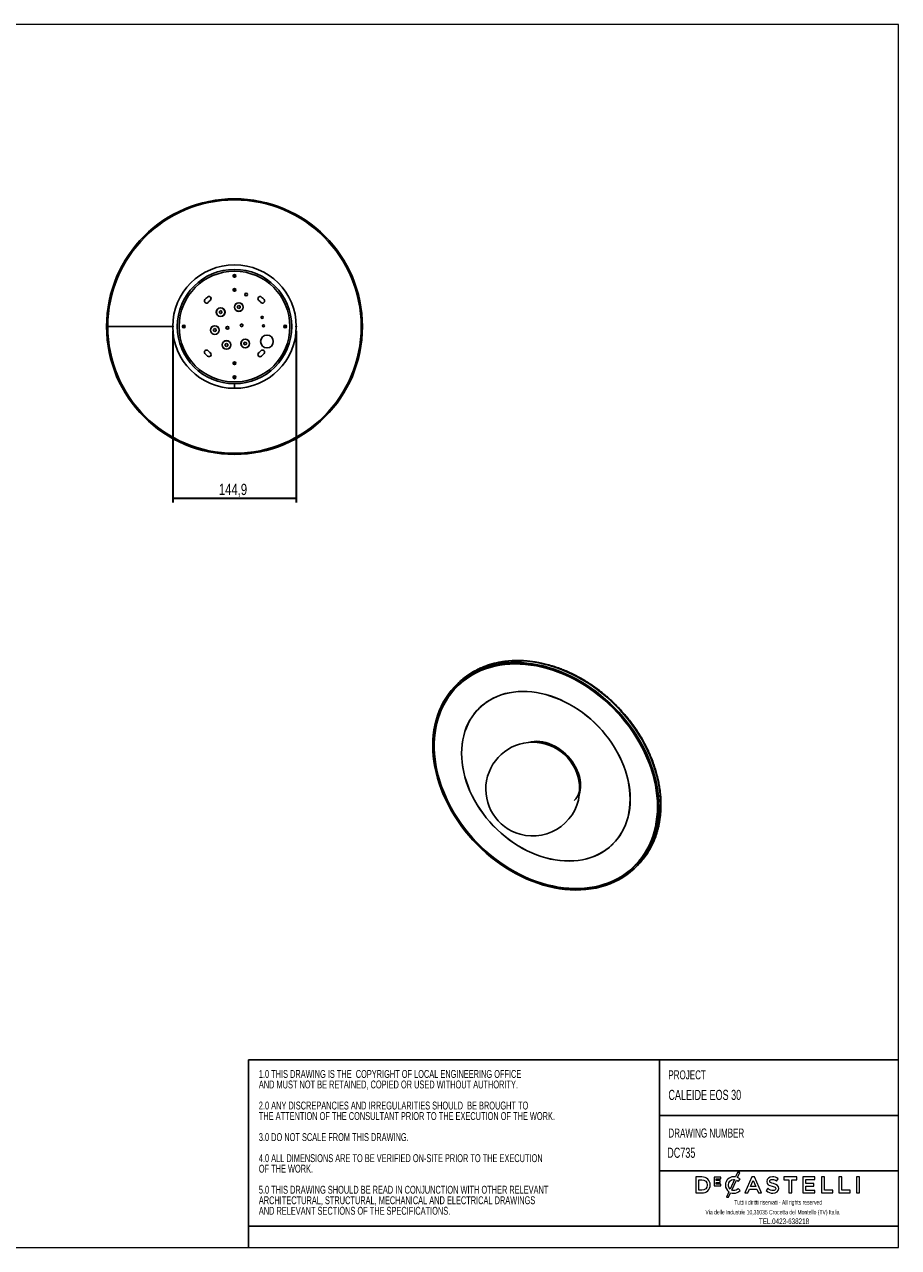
# Model space of a CAD drawing. Header units: millimetres. Extents: x 5 to 415, y 2 to 292.
# Tile 2 of 2: x 210 to 415, y 5 to 292. Entities that reach past the tile are written whole.
import ezdxf

# ---------------------------------------------------------------- set-up
doc = ezdxf.new("R2010")
doc.units = ezdxf.units.MM
doc.header["$PDSIZE"] = -1
doc.layers.add('CONTORNI', color=7, linetype='Continuous', lineweight=35)
doc.layers.add('SLD-0', color=179, linetype='Continuous')
doc.layers.add('TABELLA', color=7, linetype='Continuous')
doc.styles.add('SLDTEXTSTYLE0', font='TXT', dxfattribs={"width": 0.75})
doc.styles.add('SLDTEXTSTYLE1', font='TXT', dxfattribs={"width": 0.7})
doc.styles.add('SLDTEXTSTYLE2', font='TXT', dxfattribs={"width": 0.665})
doc.dimstyles.new('SLDDIMSTYLE0', dxfattribs={"dimtxt": 2.645833, "dimasz": 2, "dimexe": 0, "dimexo": 0.0625, "dimgap": 0.661458, "dimtad": 1, "dimdec": 1, "dimlfac": 5, "dimrnd": 1e-09, "dimzin": 12, "dimdsep": 46, "dimtxsty": 'SLDTEXTSTYLE0', "dimsah": 1, "dimcen": 0.09, "dimadec": 0, "dimazin": 3, "dimtfac": 1, "dimtdec": 1, "dimtofl": 0, "dimtmove": 0, "dimatfit": 3, "dimfxl": 0, "dimfrac": 2, "dimtolj": 1, "dimtzin": 12, "dimarcsym": 0})

# ---------------------------------------------------------------- blocks, each defined once
blk = doc.blocks.new('SW_NOTE_0')
at = {"layer": 'TABELLA', "color": 0, "char_height": 1.8521, "attachment_point": 1, "style": 'SLDTEXTSTYLE1'}
for s, insert in [('1.0 THIS DRAWING IS THE  COPYRIGHT OF LOCAL ENGINEERING OFFICE', (0, 2.39)), ('AND MUST NOT BE RETAINED, COPIED OR USED WITHOUT AUTHORITY.', (0, -0.08)), ('2.0 ANY DISCREPANCIES AND IRREGULARITIES SHOULD  BE BROUGHT TO', (0, -5.02)), ('THE ATTENTION OF THE CONSULTANT PRIOR TO THE EXECUTION OF THE WORK.', (0, -7.49)), ('3.0 DO NOT SCALE FROM THIS DRAWING.', (0, -12.43)), ('4.0 ALL DIMENSIONS ARE TO BE VERIFIED ON-SITE PRIOR TO THE EXECUTION', (0, -17.37)), ('OF THE WORK.', (0, -19.84)), ('5.0 THIS DRAWING SHOULD BE READ IN CONJUNCTION WITH OTHER RELEVANT', (0, -24.78)), ('ARCHITECTURAL, STRUCTURAL, MECHANICAL AND ELECTRICAL DRAWINGS', (0, -27.25)), ('AND RELEVANT SECTIONS OF THE SPECIFICATIONS.', (0, -29.72))]:
    blk.add_mtext(s, dxfattribs=dict(at, insert=insert))
blk = doc.blocks.new('_D_4')
at = {"layer": 'CONTORNI'}
for p, q in [((244.78, 220.1), (244.78, 179.81)), ((273.75, 220.1), (273.75, 179.81)), ((244.78, 180.81), (273.75, 180.81))]:
    blk.add_line(p, q, dxfattribs=at)
for points in [[(244.78, 180.81), (246.78, 180.56), (246.78, 181.06)], [(273.75, 180.81), (271.75, 181.06), (271.75, 180.56)]]:
    blk.add_solid(points, dxfattribs=at)
at = {"layer": 'CONTORNI', "insert": (255.58, 184.22), "char_height": 2.646, "attachment_point": 1, "style": 'SLDTEXTSTYLE0'}
blk.add_mtext('144,9', dxfattribs=at)

msp = doc.modelspace()

# ---------------------------------------------------------------- linework, layer by layer
at = {"color": 7, "linetype": 'Continuous', "lineweight": 25}
for p, q in [((259.03, 233.003), (259.146, 233.203)), ((259.146, 232.803), (259.03, 233.003)), ((259.146, 233.203), (259.377, 233.203)), ((259.377, 232.803), (259.146, 232.803)), ((259.261, 233.317), (259.261, 233.327)), ((259.261, 232.803), (259.261, 233.003)), ((259.377, 233.203), (259.492, 233.003)), ((259.492, 233.003), (259.377, 232.803)), ((259.03, 229.703), (259.146, 229.903)), ((259.146, 229.503), (259.03, 229.703)), ((259.146, 229.903), (259.377, 229.903)), ((259.261, 229.903), (259.261, 229.703)), ((259.377, 229.903), (259.492, 229.703)), ((259.492, 229.703), (259.377, 229.503)), ((259.377, 229.503), (259.146, 229.503)), ((259.261, 229.389), (259.261, 229.378)), ((254.986, 224.498), (255.011, 224.498)), ((255.711, 224.671), (256.011, 224.844)), ((255.711, 224.325), (255.711, 224.671)), ((256.011, 224.151), (255.711, 224.325)), ((256.011, 224.844), (256.311, 224.671)), ((256.311, 224.325), (256.011, 224.151)), ((256.311, 224.671), (256.311, 224.325)), ((259.254, 225.691), (259.279, 225.691)), ((259.979, 225.864), (260.279, 226.038)), ((259.979, 225.518), (259.979, 225.864)), ((260.279, 225.345), (259.979, 225.518)), ((260.279, 226.038), (260.579, 225.864)), ((260.579, 225.518), (260.279, 225.345)), ((260.579, 225.864), (260.579, 225.518)), ((244.775, 221.103), (229.544, 221.103)), ((247.047, 221.103), (247.037, 221.103)), ((247.161, 221.218), (247.361, 221.334)), ((247.161, 220.987), (247.161, 221.218)), ((247.361, 221.334), (247.561, 221.218)), ((247.561, 221.103), (247.361, 221.103)), ((247.561, 221.218), (247.561, 220.987)), ((257.587, 221.122), (257.587, 221.132)), ((260.99, 221.088), (260.992, 221.079)), ((265.855, 221.384), (265.861, 221.183)), ((270.961, 221.218), (271.161, 221.334)), ((270.961, 220.987), (270.961, 221.218)), ((270.961, 221.103), (271.161, 221.103)), ((271.161, 221.334), (271.361, 221.218)), ((271.361, 221.218), (271.361, 220.987)), ((271.475, 221.103), (271.486, 221.103)), ((247.361, 220.872), (247.161, 220.987)), ((247.561, 220.987), (247.361, 220.872)), ((253.608, 220.286), (253.633, 220.286)), ((254.333, 220.46), (254.633, 220.633)), ((254.333, 220.113), (254.333, 220.46)), ((254.633, 219.94), (254.333, 220.113)), ((254.633, 220.633), (254.933, 220.46)), ((254.933, 220.113), (254.633, 219.94)), ((254.933, 220.46), (254.933, 220.113)), ((271.161, 220.872), (270.961, 220.987)), ((271.361, 220.987), (271.161, 220.872)), ((256.343, 216.801), (256.368, 216.801)), ((257.068, 216.974), (257.368, 217.147)), ((257.068, 216.627), (257.068, 216.974)), ((257.368, 216.454), (257.068, 216.627)), ((257.368, 217.147), (257.668, 216.974)), ((257.668, 216.627), (257.368, 216.454)), ((257.668, 216.974), (257.668, 216.627)), ((260.762, 217.139), (260.787, 217.139)), ((261.487, 217.312), (261.787, 217.485)), ((261.487, 216.965), (261.487, 217.312)), ((261.787, 216.792), (261.487, 216.965)), ((261.787, 217.485), (262.087, 217.312)), ((262.087, 216.965), (261.787, 216.792)), ((262.087, 217.312), (262.087, 216.965)), ((259.03, 212.503), (259.146, 212.703)), ((259.146, 212.303), (259.03, 212.503)), ((259.146, 212.703), (259.377, 212.703)), ((259.261, 212.703), (259.261, 212.503)), ((259.377, 212.703), (259.492, 212.503)), ((259.492, 212.503), (259.377, 212.303)), ((259.377, 212.303), (259.146, 212.303)), ((259.261, 212.189), (259.261, 212.178)), ((259.03, 209.203), (259.146, 209.403)), ((259.146, 209.003), (259.03, 209.203)), ((259.146, 209.403), (259.377, 209.403)), ((259.377, 209.003), (259.146, 209.003)), ((259.261, 209.403), (259.261, 209.203)), ((259.261, 208.889), (259.261, 208.878)), ((259.261, 207.675), (259.261, 206.617)), ((259.377, 209.403), (259.492, 209.203)), ((259.492, 209.203), (259.377, 209.003)), ((259.261, 191.385), (259.261, 191.103)), ((311.731, 137.448), (311.337, 137.064)), ((311.71, 136.869), (311.616, 136.778)), ((311.803, 136.96), (311.71, 136.869)), ((316.781, 131.673), (316.687, 131.582)), ((339.905, 115.122), (339.975, 115.191)), ((359.218, 108.768), (358.824, 108.384)), ((347.895, 99.608), (347.988, 99.699)), ((352.966, 94.412), (353.06, 94.504)), ((353.06, 94.504), (353.134, 94.576)), ((353.14, 94.569), (353.234, 94.66)), ((353.246, 94.126), (353.639, 94.511))]:
    msp.add_line(p, q, dxfattribs=at)
at = {"color": 7, "linetype": 'Continuous', "lineweight": 25, "flags": 128}
for points in [[(265.49, 223.284), (265.538, 223.142), (265.554, 223.093)], [(358.824, 108.384), (358.793, 107.15), (358.7, 105.936), (358.545, 104.744), (358.329, 103.578), (358.053, 102.44), (357.716, 101.332), (357.32, 100.258), (356.865, 99.22), (356.353, 98.219), (355.785, 97.26), (355.161, 96.343), (354.485, 95.471), (353.757, 94.646), (352.978, 93.871), (352.151, 93.145), (351.278, 92.473), (350.36, 91.854), (349.401, 91.291), (348.401, 90.784), (347.363, 90.336), (346.291, 89.946), (345.186, 89.617), (344.05, 89.348), (342.887, 89.14), (341.7, 88.994), (340.49, 88.91), (339.262, 88.889), (338.017, 88.93), (336.758, 89.033), (335.489, 89.198), (334.213, 89.425), (332.932, 89.713), (331.65, 90.062), (330.369, 90.47), (329.093, 90.937), (327.824, 91.461), (326.566, 92.042), (325.321, 92.678), (324.092, 93.367), (322.883, 94.108), (321.695, 94.9), (320.532, 95.739), (319.397, 96.625), (318.292, 97.556), (317.219, 98.528), (316.182, 99.541), (315.182, 100.591), (314.222, 101.676), (313.305, 102.793), (312.431, 103.94), (311.604, 105.115), (310.826, 106.314), (310.098, 107.535), (309.421, 108.774), (308.798, 110.03), (308.23, 111.298), (307.717, 112.577), (307.263, 113.862), (306.867, 115.152), (306.53, 116.443), (306.253, 117.731), (306.037, 119.015), (305.883, 120.291), (305.79, 121.555), (305.759, 122.806), (305.79, 124.04), (305.883, 125.254), (306.037, 126.446), (306.253, 127.612), (306.53, 128.751), (306.867, 129.858), (307.263, 130.932), (307.717, 131.971), (308.23, 132.971), (308.798, 133.931), (309.421, 134.847), (310.098, 135.719), (310.826, 136.544), (311.604, 137.32), (312.431, 138.045), (313.305, 138.718), (314.222, 139.336), (315.182, 139.899), (316.182, 140.406), (317.219, 140.854), (318.292, 141.244), (319.397, 141.574), (320.532, 141.843), (321.695, 142.05), (322.883, 142.196), (324.092, 142.28), (325.321, 142.301), (326.566, 142.26), (327.824, 142.157), (329.093, 141.992), (330.369, 141.765), (331.65, 141.477), (332.932, 141.128), (334.213, 140.72), (335.489, 140.253), (336.758, 139.729), (338.017, 139.148), (339.262, 138.513), (340.49, 137.823), (341.7, 137.082), (342.887, 136.291), (344.05, 135.451), (345.186, 134.565), (346.291, 133.634), (347.363, 132.662), (348.401, 131.649), (349.401, 130.6), (350.36, 129.515), (351.278, 128.397), (352.151, 127.25), (352.978, 126.075), (353.757, 124.876), (354.485, 123.656), (355.161, 122.416), (355.785, 121.161), (356.353, 119.892), (356.865, 118.614), (357.32, 117.328), (357.716, 116.038), (358.053, 114.748), (358.329, 113.459), (358.545, 112.175), (358.7, 110.9), (358.793, 109.635), (358.824, 108.384)], [(358.558, 108.456), (358.527, 107.225), (358.434, 106.014), (358.279, 104.826), (358.062, 103.663), (357.783, 102.528), (357.445, 101.425), (357.046, 100.355), (356.589, 99.321), (356.075, 98.326), (355.504, 97.371), (354.878, 96.46), (354.198, 95.595), (353.466, 94.776), (352.685, 94.007), (351.854, 93.29), (350.978, 92.625), (350.057, 92.015), (349.094, 91.46), (348.091, 90.963), (347.05, 90.525), (345.975, 90.146), (344.867, 89.827), (343.729, 89.569), (342.564, 89.373), (341.375, 89.239), (340.165, 89.168), (338.935, 89.159), (337.69, 89.214), (336.432, 89.33), (335.164, 89.509), (333.889, 89.75), (332.611, 90.052), (331.332, 90.415), (330.055, 90.837), (328.783, 91.319), (327.52, 91.857), (326.268, 92.453), (325.031, 93.102), (323.81, 93.806), (322.61, 94.561), (321.432, 95.366), (320.281, 96.219), (319.158, 97.117), (318.066, 98.06), (317.007, 99.044), (315.985, 100.068), (315.002, 101.128), (314.06, 102.223), (313.161, 103.349), (312.307, 104.505), (311.501, 105.686), (310.744, 106.892), (310.038, 108.117), (309.385, 109.361), (308.786, 110.619), (308.243, 111.89), (307.757, 113.169), (307.329, 114.453), (306.961, 115.741), (306.652, 117.028), (306.405, 118.312), (306.219, 119.589), (306.094, 120.857), (306.032, 122.112), (306.032, 123.352), (306.094, 124.573), (306.219, 125.773), (306.405, 126.949), (306.652, 128.099), (306.961, 129.218), (307.329, 130.305), (307.757, 131.357), (308.243, 132.372), (308.786, 133.347), (309.385, 134.28), (310.038, 135.169), (310.744, 136.011), (311.501, 136.805), (312.307, 137.548), (313.161, 138.24), (314.06, 138.877), (315.002, 139.46), (315.985, 139.986), (317.007, 140.454), (318.066, 140.863), (319.158, 141.212), (320.281, 141.5), (321.432, 141.727), (322.61, 141.892), (323.81, 141.994), (325.031, 142.034), (326.268, 142.012), (327.52, 141.926), (328.783, 141.778), (330.055, 141.568), (331.332, 141.297), (332.611, 140.964), (333.889, 140.571), (335.164, 140.12), (336.432, 139.609), (337.69, 139.042), (338.935, 138.42), (340.165, 137.743), (341.375, 137.013), (342.564, 136.233), (343.729, 135.404), (344.867, 134.528), (345.975, 133.607), (347.05, 132.643), (348.091, 131.639), (349.094, 130.597), (350.057, 129.519), (350.978, 128.408), (351.854, 127.267), (352.685, 126.098), (353.466, 124.904), (354.198, 123.688), (354.878, 122.453), (355.504, 121.202), (356.075, 119.937), (356.589, 118.662), (357.046, 117.38), (357.445, 116.093), (357.783, 114.806), (358.062, 113.52), (358.279, 112.239), (358.434, 110.966), (358.527, 109.704), (358.558, 108.456)], [(358.47, 108.48), (358.439, 109.724), (358.346, 110.982), (358.191, 112.25), (357.975, 113.527), (357.698, 114.808), (357.36, 116.092), (356.963, 117.374), (356.508, 118.652), (355.995, 119.922), (355.426, 121.183), (354.802, 122.43), (354.124, 123.661), (353.395, 124.873), (352.616, 126.063), (351.788, 127.228), (350.915, 128.365), (349.997, 129.472), (349.037, 130.546), (348.038, 131.585), (347.001, 132.586), (345.929, 133.546), (344.825, 134.464), (343.691, 135.337), (342.53, 136.164), (341.345, 136.941), (340.138, 137.668), (338.913, 138.343), (337.672, 138.963), (336.418, 139.529), (335.154, 140.037), (333.884, 140.487), (332.61, 140.879), (331.335, 141.21), (330.063, 141.481), (328.795, 141.69), (327.536, 141.838), (326.288, 141.923), (325.055, 141.945), (323.839, 141.906), (322.642, 141.803), (321.469, 141.639), (320.321, 141.413), (319.202, 141.125), (318.114, 140.778), (317.059, 140.37), (316.04, 139.903), (315.06, 139.379), (314.121, 138.799), (313.225, 138.163), (312.374, 137.474), (311.571, 136.733), (310.816, 135.942), (310.113, 135.103), (309.462, 134.217), (308.865, 133.287), (308.324, 132.316), (307.84, 131.304), (307.414, 130.256), (307.046, 129.172), (306.739, 128.056), (306.492, 126.911), (306.306, 125.739), (306.182, 124.543), (306.12, 123.326), (306.12, 122.09), (306.182, 120.839), (306.306, 119.575), (306.492, 118.302), (306.739, 117.023), (307.046, 115.74), (307.414, 114.457), (307.84, 113.177), (308.324, 111.902), (308.865, 110.636), (309.462, 109.382), (310.113, 108.143), (310.816, 106.921), (311.571, 105.72), (312.374, 104.542), (313.225, 103.39), (314.121, 102.268), (315.06, 101.177), (316.04, 100.12), (317.059, 99.1), (318.114, 98.119), (319.202, 97.18), (320.321, 96.284), (321.469, 95.434), (322.642, 94.632), (323.839, 93.879), (325.055, 93.178), (326.288, 92.53), (327.536, 91.937), (328.795, 91.4), (330.063, 90.921), (331.335, 90.5), (332.61, 90.138), (333.884, 89.837), (335.154, 89.597), (336.418, 89.419), (337.672, 89.302), (338.913, 89.248), (340.138, 89.257), (341.345, 89.328), (342.53, 89.461), (343.691, 89.657), (344.825, 89.913), (345.929, 90.231), (347.001, 90.609), (348.038, 91.046), (349.037, 91.542), (349.997, 92.094), (350.915, 92.702), (351.788, 93.365), (352.616, 94.08), (353.395, 94.846), (354.124, 95.662), (354.802, 96.525), (355.426, 97.433), (355.995, 98.384), (356.508, 99.376), (356.963, 100.406), (357.36, 101.472), (357.698, 102.572), (357.975, 103.703), (358.191, 104.862), (358.346, 106.046), (358.439, 107.253), (358.47, 108.48)], [(314.008, 139.32), (314.385, 139.573), (315.339, 140.153), (316.335, 140.675), (317.369, 141.14), (318.439, 141.545), (319.543, 141.89), (320.678, 142.174), (321.841, 142.396), (323.03, 142.555), (324.241, 142.652), (325.473, 142.686), (326.721, 142.657), (327.984, 142.565), (329.257, 142.411), (330.539, 142.193), (331.826, 141.914), (333.115, 141.574), (334.402, 141.174), (335.686, 140.714), (336.963, 140.195), (338.229, 139.62), (339.483, 138.989), (340.72, 138.303), (341.939, 137.565), (343.136, 136.776), (344.308, 135.937), (345.452, 135.052), (346.567, 134.122), (347.648, 133.148), (348.695, 132.135), (349.703, 131.083), (350.672, 129.995), (351.598, 128.875), (352.479, 127.724), (353.314, 126.545), (354.1, 125.342), (354.835, 124.116), (355.518, 122.871), (356.148, 121.61), (356.722, 120.335), (357.239, 119.051), (357.698, 117.759), (358.098, 116.463), (358.439, 115.165), (358.718, 113.87), (358.936, 112.579), (359.092, 111.297), (359.186, 110.026), (359.218, 108.768)], [(352.067, 110.221), (352.035, 111.304), (351.942, 112.4), (351.787, 113.507), (351.571, 114.62), (351.294, 115.737), (350.957, 116.852), (350.561, 117.964), (350.108, 119.069), (349.599, 120.162), (349.036, 121.241), (348.419, 122.303), (347.752, 123.343), (347.037, 124.359), (346.275, 125.347), (345.468, 126.305), (344.621, 127.229), (343.735, 128.116), (342.812, 128.964), (341.857, 129.77), (340.871, 130.531), (339.859, 131.246), (338.823, 131.911), (337.766, 132.524), (336.692, 133.085), (335.604, 133.59), (334.505, 134.039), (333.4, 134.43), (332.291, 134.761), (331.182, 135.032), (330.077, 135.242), (328.979, 135.391), (327.891, 135.477), (326.817, 135.5), (325.76, 135.461), (324.724, 135.359), (323.711, 135.195), (322.726, 134.969), (321.77, 134.683), (320.848, 134.336), (319.962, 133.931), (319.114, 133.467), (318.308, 132.948), (317.546, 132.374), (316.83, 131.747), (316.163, 131.069), (315.547, 130.343), (314.983, 129.57), (314.474, 128.753), (314.021, 127.895), (313.626, 126.998), (313.289, 126.065), (313.012, 125.1), (312.795, 124.104), (312.64, 123.082), (312.547, 122.036), (312.516, 120.97), (312.547, 119.887), (312.64, 118.79), (312.795, 117.683), (313.012, 116.57), (313.289, 115.454), (313.626, 114.338), (314.021, 113.226), (314.474, 112.122), (314.983, 111.028), (315.547, 109.949), (316.163, 108.888), (316.83, 107.847), (317.546, 106.831), (318.308, 105.843), (319.114, 104.885), (319.962, 103.961), (320.848, 103.074), (321.77, 102.226), (322.726, 101.42), (323.711, 100.659), (324.724, 99.945), (325.76, 99.28), (326.817, 98.666), (327.891, 98.106), (328.979, 97.6), (330.077, 97.151), (331.182, 96.761), (332.291, 96.429), (333.4, 96.158), (334.505, 95.948), (335.604, 95.8), (336.692, 95.714), (337.766, 95.69), (338.823, 95.73), (339.859, 95.831), (340.871, 95.995), (341.857, 96.221), (342.812, 96.507), (343.735, 96.854), (344.621, 97.26), (345.468, 97.723), (346.275, 98.242), (347.037, 98.816), (347.752, 99.443), (348.419, 100.121), (349.036, 100.847), (349.599, 101.62), (350.108, 102.437), (350.561, 103.295), (350.957, 104.192), (351.294, 105.125), (351.571, 106.091), (351.787, 107.086), (351.942, 108.109), (352.035, 109.154), (352.067, 110.221)], [(352.049, 110.225), (352.018, 111.308), (351.925, 112.403), (351.77, 113.509), (351.554, 114.621), (351.277, 115.736), (350.94, 116.851), (350.545, 117.962), (350.092, 119.066), (349.584, 120.158), (349.021, 121.236), (348.405, 122.297), (347.738, 123.336), (347.023, 124.351), (346.262, 125.338), (345.457, 126.295), (344.61, 127.218), (343.724, 128.105), (342.803, 128.952), (341.848, 129.757), (340.864, 130.518), (339.852, 131.232), (338.817, 131.896), (337.761, 132.509), (336.688, 133.069), (335.601, 133.574), (334.503, 134.022), (333.399, 134.413), (332.291, 134.744), (331.183, 135.015), (330.079, 135.225), (328.982, 135.373), (327.895, 135.459), (326.822, 135.482), (325.766, 135.443), (324.73, 135.341), (323.719, 135.178), (322.734, 134.952), (321.78, 134.666), (320.858, 134.32), (319.973, 133.914), (319.126, 133.451), (318.32, 132.932), (317.559, 132.359), (316.844, 131.732), (316.178, 131.055), (315.562, 130.33), (314.999, 129.558), (314.49, 128.741), (314.038, 127.884), (313.642, 126.988), (313.306, 126.056), (313.029, 125.091), (312.813, 124.097), (312.658, 123.075), (312.565, 122.03), (312.534, 120.965), (312.565, 119.883), (312.658, 118.787), (312.813, 117.681), (313.029, 116.569), (313.306, 115.454), (313.642, 114.339), (314.038, 113.228), (314.49, 112.125), (314.999, 111.032), (315.562, 109.954), (316.178, 108.894), (316.844, 107.854), (317.559, 106.839), (318.32, 105.852), (319.126, 104.895), (319.973, 103.972), (320.858, 103.085), (321.78, 102.238), (322.734, 101.433), (323.719, 100.672), (324.73, 99.959), (325.766, 99.294), (326.822, 98.681), (327.895, 98.121), (328.982, 97.616), (330.079, 97.168), (331.183, 96.777), (332.291, 96.446), (333.399, 96.175), (334.503, 95.965), (335.601, 95.817), (336.688, 95.731), (337.761, 95.708), (338.817, 95.747), (339.852, 95.849), (340.864, 96.013), (341.848, 96.238), (342.803, 96.524), (343.724, 96.871), (344.61, 97.276), (345.457, 97.739), (346.262, 98.258), (347.023, 98.831), (347.738, 99.458), (348.405, 100.135), (349.021, 100.861), (349.584, 101.633), (350.092, 102.449), (350.545, 103.306), (350.94, 104.202), (351.277, 105.134), (351.554, 106.099), (351.77, 107.094), (351.925, 108.115), (352.018, 109.16), (352.049, 110.225)], [(340.428, 113.384), (340.397, 114.079), (340.304, 114.787), (340.151, 115.5), (339.937, 116.214), (339.666, 116.924), (339.338, 117.623), (338.956, 118.307), (338.524, 118.97), (338.045, 119.608), (337.521, 120.215), (336.958, 120.787), (336.36, 121.319), (335.73, 121.808), (335.074, 122.249), (334.397, 122.64), (333.704, 122.977), (333, 123.258), (332.291, 123.481), (331.582, 123.644), (330.878, 123.745), (330.185, 123.785), (329.508, 123.762), (328.853, 123.677), (328.223, 123.53), (328.199, 123.523)], [(340.176, 111.762), (340.215, 111.928), (340.325, 112.58), (340.372, 113.255), (340.356, 113.95), (340.277, 114.657), (340.137, 115.371), (339.935, 116.088), (339.673, 116.801), (339.354, 117.505), (338.98, 118.193), (338.554, 118.862), (338.079, 119.505), (337.559, 120.118), (336.998, 120.696), (336.401, 121.233), (335.772, 121.727), (335.115, 122.173), (334.437, 122.568), (333.743, 122.908), (333.037, 123.191), (332.325, 123.415)], [(332.409, 123.211), (332.408, 123.211), (332.38, 123.226), (332.357, 123.255), (332.34, 123.298), (332.329, 123.352), (332.325, 123.415)], [(332.094, 123.184), (332.711, 123.104), (332.918, 123.064)], [(339.887, 115.182), (339.922, 115.188), (339.989, 115.19)], [(338.934, 109.888), (339.314, 110.297), (339.628, 110.721), (339.876, 111.157), (340.056, 111.602), (340.166, 112.053), (340.205, 112.508), (340.205, 112.524)], [(340.115, 114.395), (340.074, 114.404), (340.05, 114.411)], [(353.06, 94.504), (353.488, 94.937), (354.218, 95.753), (354.895, 96.616), (355.519, 97.524), (356.088, 98.475), (356.601, 99.467), (357.056, 100.497), (357.453, 101.563), (357.791, 102.663), (358.068, 103.794), (358.284, 104.953), (358.439, 106.137), (358.486, 106.643)], [(353.06, 94.504), (353.488, 94.937), (354.218, 95.753), (354.895, 96.616), (355.519, 97.524), (356.088, 98.475), (356.601, 99.467), (357.056, 100.497), (357.453, 101.563), (357.791, 102.663), (358.068, 103.794), (358.284, 104.953), (358.439, 106.137), (358.486, 106.643)], [(359.218, 108.768), (359.186, 107.515), (359.09, 106.283), (358.93, 105.073), (358.708, 103.89), (358.422, 102.736), (358.075, 101.614), (357.667, 100.527), (357.198, 99.477), (356.67, 98.466), (356.085, 97.498), (355.559, 96.732)], [(355.41, 97.227), (355.227, 96.976), (354.981, 96.652)]]:
    msp.add_lwpolyline(points, dxfattribs=at)
at = {"color": 7, "linetype": 'Continuous', "lineweight": 25}
for centre, radius in [((259.261, 221.103), 13.427), ((259.261, 221.103), 13), ((259.261, 233.003), 0.324), ((259.261, 233.003), 0.314), ((259.261, 229.703), 0.324), ((259.261, 229.703), 0.314), ((261.997, 228.62), 0.324), ((256.011, 224.498), 1.025), ((256.011, 224.498), 1), ((260.279, 225.691), 1.025), ((260.279, 225.691), 1), ((247.361, 221.103), 0.324), ((247.361, 221.103), 0.314), ((254.633, 220.286), 1.025), ((254.633, 220.286), 1), ((257.587, 220.807), 0.324), ((257.587, 220.807), 0.314), ((260.935, 221.398), 0.324), ((260.935, 221.398), 0.314), ((265.735, 223.26), 0.246), ((266.082, 221.29), 0.246), ((271.161, 221.103), 0.324), ((271.161, 221.103), 0.314), ((261.787, 217.139), 1.025), ((261.787, 217.139), 1), ((266.861, 217.603), 1.5), ((257.368, 216.801), 1.025), ((257.368, 216.801), 1), ((259.261, 212.503), 0.324), ((259.261, 212.503), 0.314), ((259.261, 209.203), 0.324), ((259.261, 209.203), 0.314)]:
    msp.add_circle(centre, radius, dxfattribs=at)
for centre, radius, start, end in [((259.261, 221.103), 30, 270, 180), ((259.261, 221.103), 29.718, 270, 180), ((259.261, 221.103), 14.486, 270, 180), ((252.699, 227.1), 0.5, 137.57886, 317.57886), ((259.261, 221.103), 9.39, 132.42114, 137.57886), ((253.264, 227.665), 0.5, 312.42114, 132.42114), ((259.261, 221.103), 8.39, 132.42114, 137.57886), ((265.258, 227.665), 0.5, 47.57886, 227.57886), ((259.261, 221.103), 8.39, 42.42114, 47.57886), ((265.824, 227.1), 0.5, 222.42114, 42.42114), ((259.261, 221.103), 9.39, 42.42114, 47.57886), ((259.261, 221.103), 30, 180, 270), ((259.261, 221.103), 29.718, 180, 270), ((259.261, 221.103), 14.486, 180, 270), ((252.699, 215.106), 0.5, 42.42114, 222.42114), ((259.261, 221.103), 8.39, 222.42114, 227.57886), ((259.261, 221.103), 8.39, 312.42114, 317.57886), ((265.824, 215.106), 0.5, 317.57886, 137.57886), ((259.261, 221.103), 9.39, 222.42114, 227.57886), ((253.264, 214.54), 0.5, 227.57886, 47.57886), ((265.258, 214.54), 0.5, 132.42114, 312.42114), ((259.261, 221.103), 9.39, 312.42114, 317.57886), ((324.264, 123.784), 18.133, 102.14474, 133.81492), ((324.264, 123.784), 18.133, 102.14474, 133.81492), ((323.833, 125.045), 17.33, 124.53886, 134.29512), ((323.986, 124.42), 17.483, 112.68288, 134.17263), ((324.048, 124.481), 17.476, 117.66519, 128.94352), ((324.142, 124.948), 17.174, 124.19773, 129.87963), ((323.979, 124.912), 17.227, 135.25079, 145.62482), ((325.78, 122.451), 12.886, 125.79394, 134.29949), ((325.794, 122.443), 12.921, 134.60732, 143.38731), ((329.206, 112.57), 11, 359.76265, 254.58831), ((330.211, 116.125), 7.591, 73.82518, 101.7554), ((330.681, 114.18), 8.955, 49.0077, 70.42501), ((330.879, 114.014), 8.926, 18.18448, 37.46719), ((333.033, 114.794), 6.866, 3.38776, 11.08656), ((329.206, 112.57), 11, 254.58831, 359.76265), ((333.654, 113.337), 6.774, 343.29147, 0.39413), ((338.975, 108.931), 12.902, 314.31593, 322.81238), ((338.991, 108.92), 12.904, 305.21844, 314.00856), ((340.927, 107.04), 17.453, 311.64735, 336.19964), ((341.216, 106.958), 17.195, 314.33733, 327.92708), ((341.521, 106.92), 17.345, 314.31924, 324.03035), ((341.416, 107.045), 17.208, 302.97972, 313.36481)]:
    msp.add_arc(centre, radius, start, end, dxfattribs=at)
for points, knots in [([(332.842, 141.759), (332.627, 141.816), (332.004, 141.981), (330.973, 142.212), (329.754, 142.433), (328.542, 142.597), (327.338, 142.705), (326.145, 142.757), (324.965, 142.752), (323.802, 142.69), (322.658, 142.571), (321.535, 142.396), (320.436, 142.165), (319.363, 141.879), (318.318, 141.538), (317.304, 141.143), (316.322, 140.695), (315.376, 140.193), (314.616, 139.742), (314.187, 139.44), (314.046, 139.341)], [0, 0, 0, 0, 0.0311778, 0.0900879, 0.1489989, 0.2079011, 0.2667918, 0.3256678, 0.3845258, 0.4433622, 0.5021734, 0.5609556, 0.6197056, 0.6784204, 0.7370979, 0.7957366, 0.8543365, 0.9128988, 0.9714261, 1, 1, 1, 1]), ([(355.581, 96.77), (355.68, 96.903), (355.989, 97.32), (356.455, 98.062), (356.981, 98.993), (357.454, 99.961), (357.874, 100.963), (358.242, 101.996), (358.556, 103.059), (358.815, 104.15), (359.019, 105.265), (359.167, 106.404), (359.259, 107.563), (359.296, 108.739), (359.276, 109.931), (359.199, 111.135), (359.067, 112.35), (358.879, 113.573), (358.636, 114.8), (358.338, 116.03), (357.985, 117.26), (357.579, 118.487), (357.121, 119.709), (356.611, 120.923), (356.051, 122.126), (355.441, 123.316), (354.784, 124.49), (354.08, 125.647), (353.331, 126.783), (352.538, 127.897), (351.704, 128.985), (350.829, 130.046), (349.917, 131.077), (348.968, 132.076), (347.984, 133.042), (346.969, 133.972), (345.923, 134.863), (344.85, 135.715), (343.75, 136.526), (342.628, 137.293), (341.484, 138.015), (340.322, 138.691), (339.143, 139.319), (337.951, 139.898), (336.748, 140.427), (335.535, 140.904), (334.338, 141.32), (333.44, 141.595), (332.948, 141.73), (332.842, 141.759)], [0, 0, 0, 0, 0.0102605, 0.0320159, 0.0537794, 0.0755533, 0.097339, 0.1191379, 0.1409504, 0.1627768, 0.1846165, 0.2064691, 0.2283335, 0.2502087, 0.2720933, 0.2939862, 0.3158861, 0.3377917, 0.3597021, 0.3816162, 0.4035332, 0.4254523, 0.4473729, 0.4692945, 0.4912167, 0.5131392, 0.5350616, 0.556984, 0.5789062, 0.6008283, 0.6227501, 0.6446719, 0.6665937, 0.6885156, 0.7104377, 0.7323602, 0.754283, 0.7762064, 0.7981304, 0.8200552, 0.8419807, 0.863907, 0.885834, 0.9077618, 0.92969, 0.9516186, 0.973547, 0.9943161, 1, 1, 1, 1]), ([(330.251, 123.495), (330.439, 123.494), (330.836, 123.492), (331.457, 123.419), (331.989, 123.324), (332.307, 123.233), (332.407, 123.204)], [0, 0, 0, 0, 0.2691527, 0.5660791, 0.8626371, 1, 1, 1, 1]), ([(332.407, 123.204), (332.524, 123.174), (332.857, 123.087), (333.406, 122.884), (334.049, 122.603), (334.682, 122.27), (335.299, 121.891), (335.895, 121.467), (336.467, 121.003), (337.011, 120.5), (337.521, 119.963), (337.996, 119.396), (338.43, 118.804), (338.822, 118.189), (339.167, 117.557), (339.465, 116.913), (339.712, 116.262), (339.906, 115.607), (340.049, 114.954), (340.133, 114.309), (340.168, 113.83), (340.157, 113.573), (340.155, 113.522)], [0, 0, 0, 0, 0.02859262, 0.08186738, 0.13512666, 0.18837863, 0.24162689, 0.29487441, 0.34812212, 0.40136942, 0.45461469, 0.50785558, 0.56108911, 0.61431333, 0.66752702, 0.7207303, 0.77392513, 0.8271151, 0.8803061, 0.93350872, 0.98673821, 1, 1, 1, 1])]:
    msp.add_open_spline(points, degree=3, knots=knots, dxfattribs=at)
at = {"layer": 'CONTORNI'}
for p in [(244.775, 221.103), (273.747, 221.103)]:
    msp.add_point(p, dxfattribs=at)
at = {"layer": 'SLD-0', "lineweight": 18}
for p, q in [((368.851, 21.557), (367.445, 21.557)), ((367.445, 21.557), (367.445, 17.799)), ((368.136, 18.432), (368.136, 20.924)), ((368.136, 20.924), (368.851, 20.924)), ((373.337, 21.531), (371.764, 21.531)), ((371.764, 21.531), (371.764, 19.446)), ((372.22, 20.7), (372.22, 21.123)), ((372.22, 21.123), (373.337, 21.123)), ((373.203, 20.7), (372.22, 20.7)), ((372.22, 20.292), (373.203, 20.292)), ((372.22, 19.854), (372.22, 20.292)), ((373.203, 20.292), (373.203, 20.7)), ((373.337, 21.123), (373.337, 21.531)), ((376.509, 20.97), (375.488, 18.73)), ((375.886, 18.459), (376.962, 20.821)), ((377.239, 22.573), (376.787, 21.58)), ((377.76, 22.573), (377.239, 22.573)), ((377.243, 21.437), (377.76, 22.573)), ((377.362, 20.525), (377.376, 20.512)), ((377.376, 20.512), (377.82, 21.024)), ((377.82, 21.024), (377.807, 21.036)), ((380.61, 21.584), (378.957, 17.799)), ((380.305, 19.314), (380.914, 20.736)), ((381.24, 21.584), (380.61, 21.584)), ((380.914, 20.736), (381.529, 19.314)), ((381.245, 21.572), (381.24, 21.584)), ((382.893, 17.799), (381.245, 21.572)), ((384.122, 20.512), (384.122, 20.502)), ((384.813, 20.56), (384.813, 20.571)), ((386.399, 20.615), (386.414, 20.603)), ((386.414, 20.603), (386.786, 21.127)), ((386.786, 21.127), (386.773, 21.138)), ((391.134, 21.557), (388.077, 21.557)), ((388.077, 21.557), (388.077, 20.914)), ((388.077, 20.914), (389.257, 20.914)), ((389.257, 20.914), (389.257, 17.799)), ((389.954, 17.799), (389.954, 20.914)), ((389.954, 20.914), (391.134, 20.914)), ((391.134, 20.914), (391.134, 21.557)), ((395.381, 21.557), (392.584, 21.557)), ((392.584, 21.557), (392.584, 17.799)), ((393.276, 20.005), (393.276, 20.935)), ((393.276, 20.935), (395.381, 20.935)), ((395.381, 20.935), (395.381, 21.557)), ((397.634, 21.557), (396.943, 21.557)), ((396.943, 21.557), (396.943, 17.799)), ((397.634, 18.432), (397.634, 21.557)), ((401.722, 21.557), (401.031, 21.557)), ((401.031, 21.557), (401.031, 17.799)), ((401.722, 18.432), (401.722, 21.557)), ((405.155, 21.557), (405.155, 17.799)), ((405.846, 21.557), (405.155, 21.557)), ((405.846, 17.799), (405.846, 21.557)), ((367.445, 17.799), (368.851, 17.799)), ((368.851, 18.432), (368.136, 18.432)), ((370.124, 19.678), (370.124, 19.667)), ((370.847, 19.678), (370.847, 19.689)), ((371.764, 19.446), (373.352, 19.446)), ((373.352, 19.854), (372.22, 19.854)), ((373.352, 19.446), (373.352, 19.854)), ((374.401, 19.678), (374.401, 19.667)), ((375.192, 18.082), (374.629, 16.846)), ((375.124, 19.678), (375.124, 19.689)), ((375.152, 16.846), (375.614, 17.859)), ((377.402, 18.864), (377.388, 18.852)), ((377.847, 18.413), (377.402, 18.864)), ((377.834, 18.4), (377.847, 18.413)), ((378.957, 17.799), (379.667, 17.799)), ((379.667, 17.799), (380.05, 18.697)), ((380.05, 18.697), (381.784, 18.697)), ((381.529, 19.314), (380.305, 19.314)), ((381.784, 18.697), (382.162, 17.799)), ((382.162, 17.799), (382.893, 17.799)), ((384.383, 18.854), (383.966, 18.358)), ((383.966, 18.358), (383.979, 18.346)), ((384.397, 18.842), (384.383, 18.854)), ((386.201, 18.822), (386.201, 18.812)), ((386.891, 18.876), (386.891, 18.886)), ((389.257, 17.799), (389.954, 17.799)), ((392.584, 17.799), (395.407, 17.799)), ((395.141, 20.005), (393.276, 20.005)), ((393.276, 19.383), (395.141, 19.383)), ((393.276, 18.421), (393.276, 19.383)), ((395.407, 18.421), (393.276, 18.421)), ((395.141, 19.383), (395.141, 20.005)), ((395.407, 17.799), (395.407, 18.421)), ((396.943, 17.799), (399.59, 17.799)), ((399.59, 18.432), (397.634, 18.432)), ((399.59, 17.799), (399.59, 18.432)), ((401.031, 17.799), (403.678, 17.799)), ((403.678, 18.432), (401.722, 18.432)), ((403.678, 17.799), (403.678, 18.432)), ((405.155, 17.799), (405.846, 17.799)), ((374.629, 16.846), (375.152, 16.846))]:
    msp.add_line(p, q, dxfattribs=at)
for points in [[(370.847, 19.689), (370.847, 20.771), (370.007, 21.557), (368.851, 21.557)], [(368.851, 20.924), (369.601, 20.924), (370.124, 20.412), (370.124, 19.678)], [(376.962, 20.821), (377.095, 20.748), (377.226, 20.651), (377.362, 20.525)], [(377.807, 21.036), (377.656, 21.181), (377.478, 21.327), (377.243, 21.437)], [(384.122, 20.502), (384.122, 19.807), (384.562, 19.569), (385.375, 19.373)], [(385.681, 19.994), (385, 20.157), (384.813, 20.278), (384.813, 20.56)], [(368.851, 17.799), (370.007, 17.799), (370.847, 18.589), (370.847, 19.678)], [(370.124, 19.667), (370.124, 18.94), (369.601, 18.432), (368.851, 18.432)], [(374.401, 19.667), (374.401, 18.995), (374.707, 18.425), (375.192, 18.082)], [(375.488, 18.73), (375.261, 18.963), (375.124, 19.296), (375.124, 19.678)], [(385.375, 19.373), (386.077, 19.211), (386.201, 19.066), (386.201, 18.822)], [(386.891, 18.886), (386.891, 19.464), (386.541, 19.784), (385.681, 19.994)]]:
    msp.add_open_spline(points, degree=3, dxfattribs=at)
for points, knots in [([(376.787, 21.58), (376.652, 21.606), (376.503, 21.621), (376.338, 21.621), (375.233, 21.621), (374.401, 20.786), (374.401, 19.678)], [11, 11, 11, 11, 12, 12, 12, 13, 13, 13, 13]), ([(375.124, 19.689), (375.124, 20.427), (375.643, 20.983), (376.333, 20.983), (376.393, 20.983), (376.451, 20.978), (376.509, 20.97)], [2, 2, 2, 2, 3, 3, 3, 4, 4, 4, 4]), ([(386.773, 21.138), (386.377, 21.456), (385.932, 21.61), (385.411, 21.61), (384.653, 21.61), (384.122, 21.159), (384.122, 20.512)], [7, 7, 7, 7, 8, 8, 8, 9, 9, 9, 9]), ([(384.813, 20.571), (384.813, 20.824), (385.049, 20.993), (385.4, 20.993), (385.731, 20.993), (386.058, 20.87), (386.399, 20.615)], [2, 2, 2, 2, 3, 3, 3, 4, 4, 4, 4]), ([(375.614, 17.859), (375.828, 17.779), (376.062, 17.735), (376.311, 17.735), (376.939, 17.735), (377.381, 17.928), (377.834, 18.4)], [18, 18, 18, 18, 19, 19, 19, 20, 20, 20, 20]), ([(377.388, 18.852), (377.072, 18.556), (376.785, 18.373), (376.333, 18.373), (376.173, 18.373), (376.023, 18.404), (375.886, 18.459)], [0, 0, 0, 0, 1, 1, 1, 2, 2, 2, 2]), ([(383.979, 18.346), (384.419, 17.953), (384.96, 17.746), (385.544, 17.746), (386.362, 17.746), (386.891, 18.189), (386.891, 18.876)], [18, 18, 18, 18, 19, 19, 19, 20, 20, 20, 20]), ([(386.201, 18.812), (386.201, 18.539), (385.949, 18.363), (385.56, 18.363), (385.139, 18.363), (384.78, 18.511), (384.397, 18.842)], [13, 13, 13, 13, 14, 14, 14, 15, 15, 15, 15])]:
    msp.add_open_spline(points, degree=3, knots=knots, dxfattribs=at)
at = {"layer": 'TABELLA', "color": 5, "linetype": 'Continuous', "lineweight": 18}
for p, q in [((414.98, 292), (5, 292)), ((415, 5), (414.98, 292)), ((5, 5), (415, 5))]:
    msp.add_line(p, q, dxfattribs=at)
at = {"layer": 'TABELLA'}
for p, q in [((262.557, 49.029), (262.557, 10.005)), ((262.557, 49.029), (414.998, 49.029)), ((358.975, 49.029), (358.975, 10.005)), ((358.975, 35.949), (414.998, 35.949)), ((358.975, 22.984), (414.999, 22.984)), ((262.557, 10.005), (262.557, 5.005)), ((262.557, 10.005), (415, 10.005))]:
    msp.add_line(p, q, dxfattribs=at)

# ---------------------------------------------------------------- block references
at = {"layer": 'TABELLA', "color": 2}
msp.add_blockref('SW_NOTE_0', (264.968, 44.27), dxfattribs=at)

# ---------------------------------------------------------------- texts
at = {"layer": 'SLD-0', "attachment_point": 1, "style": 'SLDTEXTSTYLE2'}
for s, insert, char_height in [('Tutti i diritti riservati - All rights reserved', (376.484, 16.137), 1.05833), ('Via delle Industrie 10,31035 Crocetta del Montello (TV) Italia', (369.713, 13.834), 1.05833), ('TEL.0423-638218', (382.256, 11.824), 1.32292)]:
    msp.add_mtext(s, dxfattribs=dict(at, insert=insert, char_height=char_height))
at = {"layer": 'TABELLA', "attachment_point": 1, "style": 'SLDTEXTSTYLE2'}
for s, insert, char_height in [('PROJECT', (361.026, 46.579), 2.1167), ('CALEIDE EOS 30', (361.026, 42.006), 2.38125), ('DC735', (360.753, 28.437), 2.3813)]:
    msp.add_mtext(s, dxfattribs=dict(at, insert=insert, char_height=char_height))
at = {"layer": 'TABELLA', "color": 7, "insert": (361.026, 32.932), "char_height": 2.11667, "attachment_point": 1, "style": 'SLDTEXTSTYLE2'}
msp.add_mtext('DRAWING NUMBER', dxfattribs=at)

# ---------------------------------------------------------------- dimensions: what is measured, and where the dimension line sits
at = {"layer": 'CONTORNI'}
dim = msp.add_linear_dim(base=(273.747, 180.807), p1=(244.775, 221.103), p2=(273.747, 221.103), angle=0, dimstyle='SLDDIMSTYLE0', dxfattribs=at)
dim.commit()
dim.dimension.update_dxf_attribs({"geometry": '_D_4', "text_midpoint": (259.973, 180.807), "dimtype": 160})

doc.saveas('drawing.dxf')
